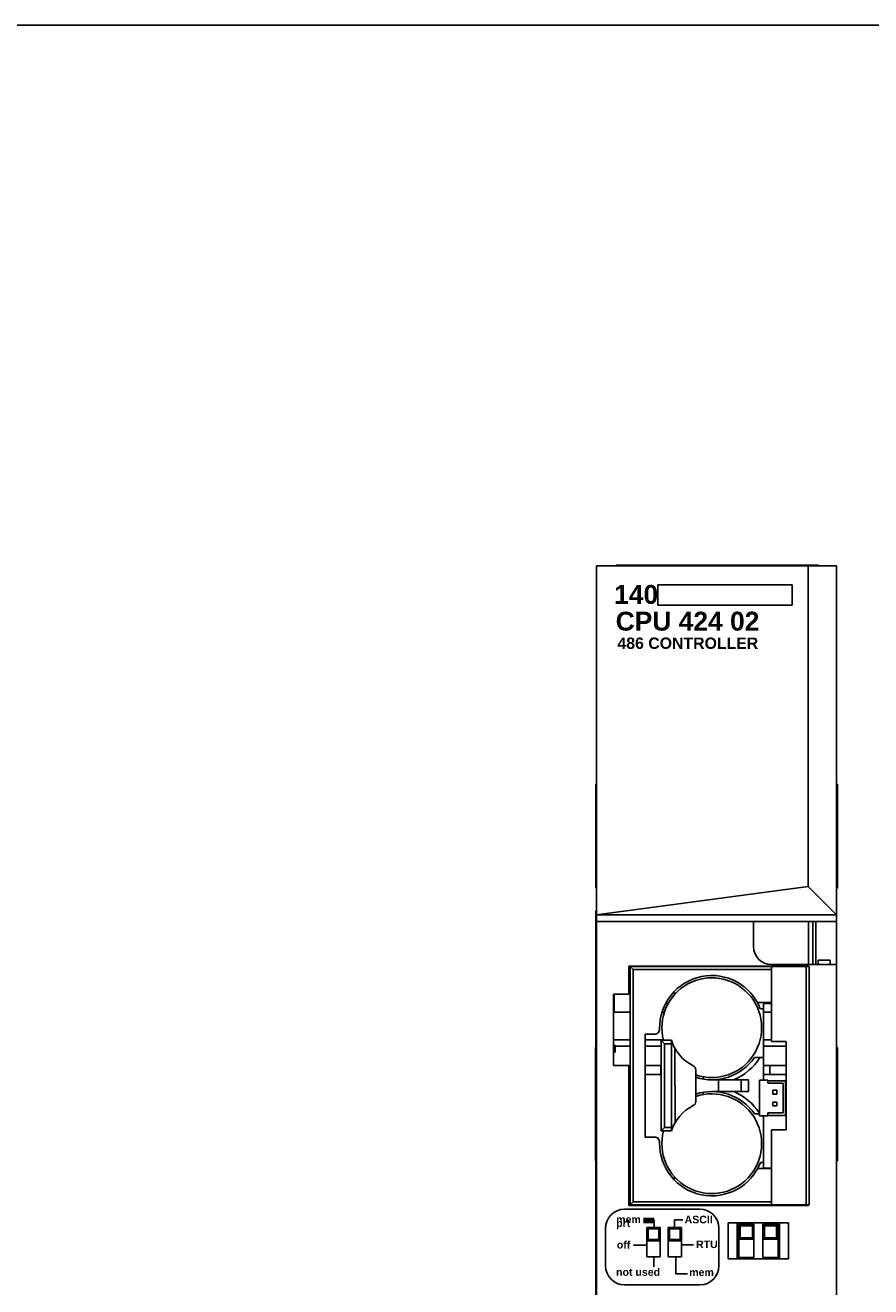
# Model space of a CAD drawing. Extents: x 0 to 22, y 0 to 17.
# Tile 2 of 2: x 5.6 to 11.2, y 8.7 to 17. Entities that reach past the tile are written whole.
import ezdxf

# ---------------------------------------------------------------- set-up
doc = ezdxf.new("R2010")
doc.units = 0
doc.header["$LTSCALE"] = 1.21
doc.header["$MEASUREMENT"] = 0
doc.layers.get('0').update_dxf_attribs({"linetype": 'CONTINUOUS'})

msp = doc.modelspace()

# ---------------------------------------------------------------- linework, layer by layer
for p, q in [((0, 17), (22, 17)), ((9.3775, 3.5797), (9.3775, 13.4222)), ((9.3775, 13.4222), (10.9657, 13.4222)), ((9.5074, 13.4274), (10.846, 13.4274)), ((10.7779, 11.3018), (10.7779, 13.4222)), ((10.846, 13.4222), (10.846, 13.4274)), ((10.9657, 3.5797), (10.9657, 13.4222)), ((9.7817, 13.2978), (10.6721, 13.2978)), ((9.7817, 13.2978), (9.7817, 13.1627)), ((10.6721, 13.2978), (10.6721, 13.1627)), ((9.7817, 13.1627), (10.6721, 13.1627)), ((9.3714, 11.29), (9.3714, 11.9789)), ((9.3775, 11.9789), (9.3714, 11.9789)), ((10.9657, 11.9789), (10.9718, 11.9789)), ((10.9718, 11.29), (10.9718, 11.9789)), ((9.3775, 11.29), (9.3714, 11.29)), ((9.3775, 11.114), (10.7779, 11.3018)), ((10.7779, 11.3018), (10.9657, 11.114)), ((10.9657, 11.29), (10.9718, 11.29)), ((9.3724, 7.5955), (9.3724, 11.1388)), ((9.3775, 11.1388), (9.3724, 11.1388)), ((10.9657, 11.114), (9.3775, 11.114)), ((9.3775, 11.0699), (10.9657, 11.0699)), ((10.4165, 11.0699), (10.4165, 10.9022)), ((10.7787, 10.7841), (10.7787, 11.0699)), ((10.8082, 10.7841), (10.8082, 11.0699)), ((10.8279, 10.7841), (10.8279, 11.0699)), ((9.5917, 10.7746), (9.5917, 10.5886)), ((10.7806, 10.7746), (9.5917, 10.7746)), ((9.5997, 10.7716), (9.5997, 9.1937)), ((9.6194, 10.752), (9.5997, 10.7716)), ((9.5997, 10.7716), (10.7835, 10.7716)), ((9.6321, 10.7716), (9.6321, 10.7746)), ((9.6981, 10.7716), (9.6981, 10.7746)), ((10.0732, 10.7716), (10.0732, 10.7746)), ((10.1612, 10.7746), (10.1536, 10.7716)), ((10.5346, 10.7841), (10.9657, 10.7841)), ((10.5355, 10.7716), (10.5355, 10.2752)), ((10.6108, 10.7746), (10.6284, 10.7739)), ((10.6284, 10.7746), (10.6284, 10.7725)), ((10.6284, 10.7725), (10.6946, 10.7725)), ((10.6946, 10.7736), (10.7222, 10.7746)), ((10.6946, 10.7736), (10.6946, 10.7725)), ((10.7639, 9.1937), (10.7639, 10.7716)), ((10.7806, 10.7716), (10.7806, 10.7746)), ((10.7835, 9.1937), (10.7835, 10.7716)), ((10.8444, 10.7841), (10.8444, 10.814)), ((10.8444, 10.814), (10.9239, 10.814)), ((10.9239, 10.7841), (10.9239, 10.814)), ((9.6194, 10.752), (9.6194, 9.2134)), ((10.5355, 10.752), (9.6194, 10.752)), ((9.4893, 10.5886), (9.4893, 10.1161)), ((9.5917, 10.5886), (9.4893, 10.5886)), ((9.4927, 10.4695), (9.4927, 10.5886)), ((9.8338, 10.5266), (9.8517, 10.5266)), ((9.8817, 10.5958), (9.9026, 10.5958)), ((10.5355, 10.5326), (10.4419, 10.5326)), ((10.4825, 10.0185), (10.4825, 10.5304)), ((10.4825, 10.5304), (10.5355, 10.5304)), ((10.4825, 10.5266), (10.5355, 10.5266)), ((9.4927, 10.4695), (9.5997, 10.4695)), ((9.8102, 10.4695), (9.826, 10.4695)), ((10.4825, 10.4921), (10.4609, 10.4921)), ((10.4825, 10.4695), (10.5355, 10.4695)), ((9.4893, 10.2868), (9.5997, 10.2868)), ((9.6997, 10.3226), (9.6997, 9.6426)), ((9.7594, 10.3226), (9.6997, 10.3226)), ((9.6997, 10.2868), (9.8203, 10.2868)), ((9.8037, 10.2833), (9.8037, 9.6833)), ((9.8273, 10.2597), (9.8037, 10.2833)), ((9.8721, 10.2833), (9.8037, 10.2833)), ((9.8726, 9.6833), (9.8721, 10.2833)), ((10.4825, 10.2868), (10.5355, 10.2868)), ((10.5355, 10.2752), (10.6324, 10.2752)), ((10.6324, 10.2752), (10.6324, 9.6902)), ((9.3707, 9.4852), (9.3707, 10.2352)), ((9.3707, 10.2352), (9.3724, 10.2352)), ((9.4899, 10.258), (9.4893, 10.2588)), ((9.5005, 10.2037), (9.4893, 10.2037)), ((9.4917, 10.2559), (9.4899, 10.258)), ((9.494, 10.253), (9.4917, 10.2559)), ((9.4963, 10.2501), (9.494, 10.253)), ((9.5005, 10.245), (9.4963, 10.2501)), ((9.5005, 10.245), (9.5005, 10.2037)), ((9.5005, 10.245), (9.5997, 10.245)), ((9.6997, 10.245), (9.8037, 10.245)), ((9.8273, 10.2597), (9.8273, 9.7069)), ((9.8721, 10.2597), (9.8273, 10.2597)), ((9.8958, 10.2286), (9.8962, 9.7373)), ((10.4825, 10.245), (10.6324, 10.245)), ((10.9657, 10.2352), (10.9707, 10.2352)), ((10.9707, 9.4852), (10.9707, 10.2352)), ((9.3707, 10.1102), (9.3724, 10.1102)), ((9.4893, 10.1161), (9.5917, 10.1161)), ((9.5917, 10.1161), (9.5917, 9.19)), ((9.5997, 10.1152), (9.5917, 10.1152)), ((9.6997, 10.1152), (9.8037, 10.1152)), ((9.8029, 10.1152), (9.8029, 10.0561)), ((10.4825, 10.1697), (10.4229, 10.1697)), ((10.4825, 10.1152), (10.6324, 10.1152)), ((10.5238, 10.1152), (10.5238, 10.0561)), ((10.632, 10.1152), (10.632, 10.0561)), ((10.9657, 10.1102), (10.9707, 10.1102)), ((9.5997, 10.0561), (9.5917, 10.0561)), ((9.8037, 10.0561), (9.6997, 10.0561)), ((10.0336, 9.8771), (10.0336, 10.0882)), ((10.0835, 10.0416), (10.0835, 10.026)), ((10.1394, 10.0215), (10.3835, 10.0215)), ((10.1836, 9.9438), (10.1836, 10.0215)), ((10.3335, 9.9438), (10.3335, 10.0215)), ((10.3835, 9.9438), (10.3835, 10.0215)), ((10.4548, 9.7823), (10.4548, 10.0185)), ((10.4548, 10.0185), (10.5103, 10.0185)), ((10.6324, 10.0561), (10.4825, 10.0561)), ((10.5103, 10.0185), (10.5103, 9.9989)), ((10.0835, 9.9392), (10.0835, 9.9237)), ((10.1395, 9.9438), (10.3835, 9.9438)), ((10.6284, 10.015), (10.5103, 10.015)), ((10.5103, 9.9989), (10.6123, 9.9989)), ((10.5442, 9.9272), (10.5442, 9.9524)), ((10.5442, 9.9524), (10.5694, 9.9524)), ((10.5694, 9.9524), (10.5694, 9.9272)), ((10.6123, 9.802), (10.6123, 9.9989)), ((10.6284, 10.015), (10.6284, 9.7859)), ((10.6284, 9.9524), (10.6324, 9.9524)), ((10.5694, 9.9272), (10.5442, 9.9272)), ((10.5442, 9.8485), (10.5442, 9.8737)), ((10.5442, 9.8737), (10.5694, 9.8737)), ((10.5694, 9.8737), (10.5694, 9.8485)), ((10.6284, 9.9272), (10.6324, 9.9272)), ((10.6284, 9.8737), (10.6324, 9.8737)), ((10.4548, 9.7957), (10.4229, 9.7957)), ((10.5103, 9.7823), (10.4548, 9.7823)), ((10.4825, 9.4365), (10.4825, 9.7823)), ((10.5103, 9.802), (10.5103, 9.7823)), ((10.5103, 9.802), (10.6123, 9.802)), ((10.6284, 9.7859), (10.5103, 9.7859)), ((10.5694, 9.8485), (10.5442, 9.8485)), ((10.6284, 9.8485), (10.6324, 9.8485)), ((9.8273, 9.7069), (9.8037, 9.6833)), ((9.8273, 9.7069), (9.8726, 9.7069)), ((10.5355, 9.6902), (10.5355, 9.1937)), ((10.6324, 9.6902), (10.5355, 9.6902)), ((9.3707, 9.6102), (9.3724, 9.6102)), ((9.6997, 9.6426), (9.7596, 9.6426)), ((9.8037, 9.6833), (9.8726, 9.6833)), ((10.9657, 9.6102), (10.9707, 9.6102)), ((9.3724, 9.4852), (9.3707, 9.4852)), ((10.5355, 9.4343), (10.4428, 9.4343)), ((10.4825, 9.4748), (10.4615, 9.4748)), ((10.4825, 9.4365), (10.5355, 9.4365)), ((10.9707, 9.4852), (10.9657, 9.4852)), ((9.8816, 9.3698), (9.9025, 9.3698)), ((9.5917, 9.19), (10.7806, 9.19)), ((9.6194, 9.2134), (9.5997, 9.1937)), ((9.5997, 9.1937), (10.7835, 9.1937)), ((9.6194, 9.2134), (10.5355, 9.2134)), ((9.6321, 9.19), (9.6321, 9.1937)), ((9.6981, 9.19), (9.6981, 9.1937)), ((10.1536, 9.1937), (10.1747, 9.19)), ((10.4825, 9.19), (10.4825, 9.192)), ((10.4825, 9.192), (10.5884, 9.192)), ((10.5884, 9.192), (10.6284, 9.1927)), ((10.6284, 9.1927), (10.6284, 9.1933)), ((10.6284, 9.1933), (10.6946, 9.1933)), ((10.6946, 9.1928), (10.6946, 9.1933)), ((10.6946, 9.1928), (10.7246, 9.1923)), ((10.7246, 9.1923), (10.7806, 9.1923)), ((10.7806, 9.19), (10.7806, 9.1937)), ((9.5615, 9.1648), (10.0615, 9.1648)), ((9.4365, 8.7898), (9.4365, 9.0398)), ((9.7989, 9.0451), (9.7107, 9.0451)), ((9.7195, 9.0363), (9.7107, 9.0451)), ((9.7107, 9.0451), (9.7107, 8.851)), ((9.7901, 9.0363), (9.7195, 9.0363)), ((9.7195, 9.0363), (9.7195, 8.9657)), ((9.7575, 9.0907), (9.7575, 9.0451)), ((9.7901, 9.0363), (9.7989, 9.0451)), ((9.7901, 8.9657), (9.7901, 9.0363)), ((9.7989, 8.851), (9.7989, 9.0451)), ((9.94, 9.0451), (9.8518, 9.0451)), ((9.8606, 9.0363), (9.8518, 9.0451)), ((9.8518, 9.0451), (9.8518, 8.851)), ((9.9312, 9.0363), (9.8606, 9.0363)), ((9.8606, 9.0363), (9.8606, 8.9657)), ((9.949, 9.095), (9.8931, 9.095)), ((9.8931, 9.095), (9.8931, 9.0451)), ((9.9312, 9.0363), (9.94, 9.0451)), ((9.9312, 8.9657), (9.9312, 9.0363)), ((9.94, 8.851), (9.94, 9.0451)), ((10.1865, 9.0398), (10.1865, 8.7898)), ((10.2489, 9.0742), (10.2489, 8.838)), ((10.6465, 9.0742), (10.2489, 9.0742)), ((10.308, 9.0742), (10.308, 8.838)), ((10.3184, 9.0661), (10.3184, 8.8461)), ((10.4184, 9.0661), (10.3184, 9.0661)), ((10.3284, 9.0561), (10.3184, 9.0661)), ((10.3284, 9.0561), (10.3284, 8.9761)), ((10.4084, 9.0561), (10.3284, 9.0561)), ((10.4084, 9.0561), (10.4184, 9.0661)), ((10.4084, 8.9761), (10.4084, 9.0561)), ((10.4184, 8.8461), (10.4184, 9.0661)), ((10.4784, 9.0661), (10.4784, 8.8461)), ((10.5784, 9.0661), (10.4784, 9.0661)), ((10.4884, 9.0561), (10.4784, 9.0661)), ((10.4884, 9.0561), (10.4884, 8.9761)), ((10.5684, 9.0561), (10.4884, 9.0561)), ((10.5684, 9.0561), (10.5784, 9.0661)), ((10.5684, 8.9761), (10.5684, 9.0561)), ((10.5784, 8.8461), (10.5784, 9.0661)), ((10.5875, 8.838), (10.5875, 9.0742)), ((10.6465, 8.838), (10.6465, 9.0742)), ((9.7195, 8.9657), (9.7107, 8.9569)), ((9.7107, 8.9569), (9.7989, 8.9569)), ((9.7195, 8.9657), (9.7901, 8.9657)), ((9.7901, 8.9657), (9.7989, 8.9569)), ((9.8606, 8.9657), (9.8518, 8.9569)), ((9.8518, 8.9569), (9.94, 8.9569)), ((9.8606, 8.9657), (9.9312, 8.9657)), ((9.9312, 8.9657), (9.94, 8.9569)), ((10.3284, 8.9761), (10.3184, 8.9661)), ((10.3184, 8.9661), (10.4184, 8.9661)), ((10.3284, 8.9761), (10.4084, 8.9761)), ((10.4084, 8.9761), (10.4184, 8.9661)), ((10.4884, 8.9761), (10.4784, 8.9661)), ((10.4784, 8.9661), (10.5784, 8.9661)), ((10.4884, 8.9761), (10.5684, 8.9761)), ((10.5684, 8.9761), (10.5784, 8.9661)), ((9.622, 8.9273), (9.7107, 8.9273)), ((9.7107, 8.851), (9.7989, 8.851)), ((9.7554, 8.7833), (9.7554, 8.851)), ((9.8518, 8.851), (9.94, 8.851)), ((9.9017, 8.7381), (9.9017, 8.851)), ((10.0179, 8.9295), (9.94, 8.9295)), ((10.2489, 8.838), (10.6465, 8.838)), ((10.3184, 8.8461), (10.4184, 8.8461)), ((10.4784, 8.8461), (10.5784, 8.8461)), ((9.9792, 8.7381), (9.9017, 8.7381)), ((10.0615, 8.6648), (9.5615, 8.6648))]:
    msp.add_line(p, q)
at = {"lineweight": 100}
msp.add_line((9.6887, 9.0907), (9.7575, 9.0907), dxfattribs=at)
msp.add_lwpolyline([(9.4927, 10.4695), (9.4923, 10.4695), (9.492, 10.4695), (9.4917, 10.4695), (9.4914, 10.4695), (9.4911, 10.4695), (9.4908, 10.4695), (9.4905, 10.4695), (9.4902, 10.4696), (9.4898, 10.4696), (9.4895, 10.4696), (9.4893, 10.4696)])
for centre, radius, start, end in [((10.5346, 10.9022), 0.1181, 180, 270), ((10.1394, 10.3665), 0.3451, 21.34283, 181.33297), ((10.1394, 10.3665), 0.33, 251.27485, 194.6492), ((9.7594, 10.3577), 0.035, 270, 1.33297), ((10.1394, 10.3665), 0.28, 197.28962, 244.06545), ((10.0041, 10.0882), 0.0295, 0, 64.06545), ((10.1394, 10.3665), 0.3451, 252.13833, 325.21834), ((10.1394, 10.3665), 0.3746, 292.90122, 328.29903), ((10.1395, 9.5988), 0.345, 34.79074, 107.88237), ((10.1395, 9.5988), 0.3745, 32.64913, 67.09634), ((10.1395, 9.5988), 0.33, 165.12103, 108.74288), ((10.0041, 9.8771), 0.0295, 295.954, 0), ((10.1395, 9.5988), 0.28, 115.954, 162.43511), ((9.7596, 9.6076), 0.035, 358.67388, 90), ((10.1395, 9.5988), 0.345, 178.67388, 338.9326), ((9.5615, 9.0398), 0.125, 90, 180), ((10.0615, 9.0398), 0.125, 0, 90), ((9.5615, 8.7898), 0.125, 180, 270), ((10.0615, 8.7898), 0.125, 270, 0)]:
    msp.add_arc(centre, radius, start, end)

# ---------------------------------------------------------------- texts
at = {"attachment_point": 1}
for s, insert, char_height, width in [('{\\fArial|b1|i0|c0|p34;140}', (9.4935, 13.2958), 0.125, 0.2823), ('{\\fArial|b1|i0|c0|p34;CPU 424 02}', (9.5035, 13.119), 0.125, 1.125), ('{\\fArial|b1|i0|c0|p34;486 CONTROLLER}', (9.5154, 12.9482), 0.075, 1.052803)]:
    msp.add_mtext(s, dxfattribs=dict(at, insert=insert, char_height=char_height, width=width))
at = {"char_height": 0.05, "attachment_point": 1}
for s, insert, width, line_spacing_factor in [('{\\fArial|b1|i0|c0|p34;mem\\P prt}', (9.5069, 9.1232), 0.1, 0.2998), ('{\\fArial|b1|i0|c0|p34;ASCII}', (9.9596, 9.122), 0.1, 0.3), ('{\\fArial|b1|i0|c0|p34;off}', (9.5114, 8.9551), 0.1, 0.3), ('{\\fArial|b1|i0|c0|p34;RTU}', (10.035, 8.9581), 0.1, 0.3), ('{\\fArial|b1|i0|c0|p34;not used}', (9.5063, 8.7745), 0.337167, 0.3), ('{\\fArial|b1|i0|c0|p34;mem}', (9.9902, 8.7732), 0.1, 0.3)]:
    msp.add_mtext(s, dxfattribs=dict(at, insert=insert, width=width, line_spacing_factor=line_spacing_factor))

doc.saveas('drawing.dxf')
